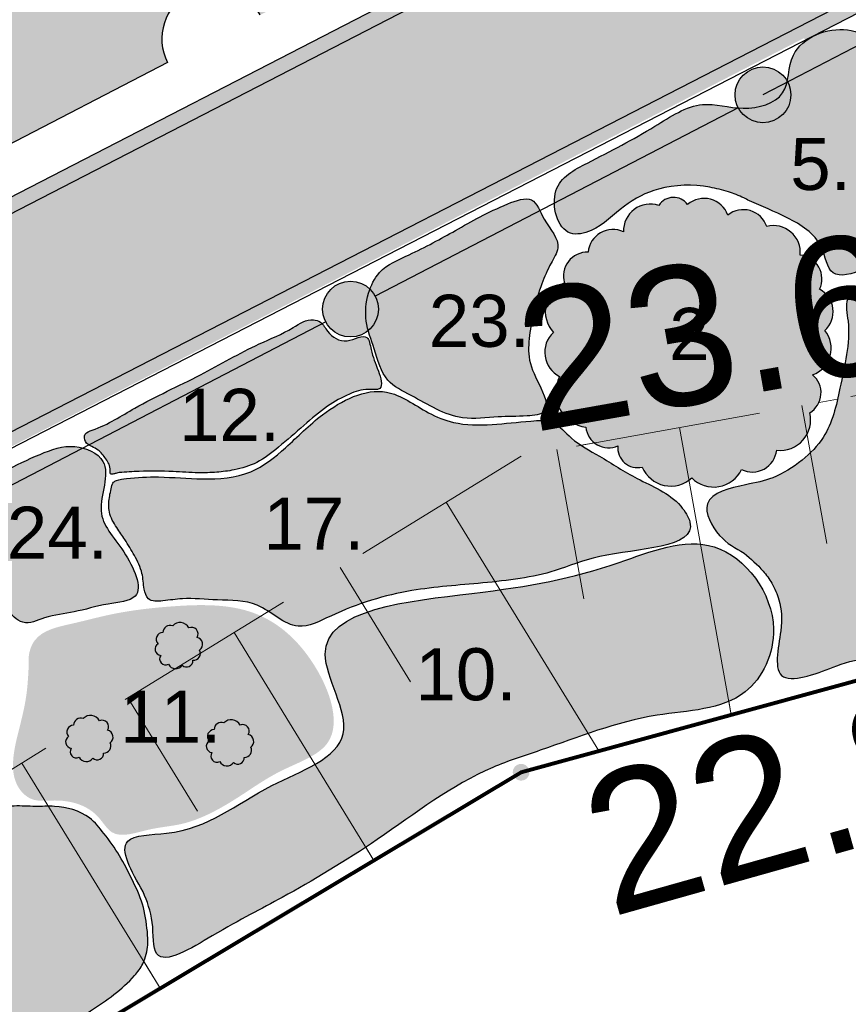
# Model space of a CAD drawing. Extents: x 5491059 to 5491327, y 5912942 to 5913063.
# Tile 32 of 49: x 5491208.62 to 5491213.08, y 5912999.72 to 5913005.02. Entities that reach past the tile are written whole.
import ezdxf

# ---------------------------------------------------------------- set-up
doc = ezdxf.new("R2010")
doc.units = 0
doc.linetypes.add('ACAD_ISO10W100', pattern=[18, 12, -3, 0, -3])
doc.linetypes.add('PRZER2-1', pattern=[1.5, 1, -0.5])
doc.layers.get('0').update_dxf_attribs({"linetype": 'CONTINUOUS'})
for name, color, linetype in [('AK_faszyna', 7, 'CONTINUOUS'), ('AK_nawierzchnie', 21, 'CONTINUOUS'), ('AK_ogordzenie', 7, 'CONTINUOUS'), ('AK_pomocnicza', 7, 'CONTINUOUS'), ('AK_rośliny', 7, 'CONTINUOUS')]:
    doc.layers.add(name, color=color, linetype=linetype)
for name, color, linetype, lineweight in [('GSPWPN', 7, 'CONTINUOUS', 13), ('GSPWPN_O', 7, 'CONTINUOUS', 13), ('GSSWWS', 141, 'CONTINUOUS', 18), ('GSSZSN', 7, 'CONTINUOUS', 18)]:
    doc.layers.add(name, color=color, linetype=linetype, lineweight=lineweight)
doc.styles.add('Arial', font='arial.ttf')
doc.styles.get("Standard").update_dxf_attribs({"font": 'txt.shx'})
doc.linetypes.add('OGRODZENIE2', pattern='A,6.35,-2.54,[132,ltypeshp.shx,S=2.54,R=0,X=-2.54,Y=0],-2.54,25.4', length=36.83)

# ---------------------------------------------------------------- blocks, each defined once
blk = doc.blocks.new('D_GSPWPN1')
blk.add_hatch(color=0).paths.add_polyline_path([(-0.045, 0), (-0.043467, -0.011647), (-0.038971, -0.0225), (-0.03182, -0.03182), (-0.0225, -0.038971), (-0.011647, -0.043467), (0, -0.045), (0.011647, -0.043467), (0.0225, -0.038971), (0.03182, -0.03182), (0.038971, -0.0225), (0.043467, -0.011647), (0.045, 0), (0.043467, 0.011647), (0.038971, 0.0225), (0.03182, 0.03182), (0.0225, 0.038971), (0.011647, 0.043467), (0, 0.045), (-0.011647, 0.043467), (-0.0225, 0.038971), (-0.03182, 0.03182), (-0.038971, 0.0225), (-0.043467, 0.011647)])
blk = doc.blocks.new('2')
at = {"linetype": 'Continuous', "lineweight": -3, "transparency": 33554534}
h = blk.add_hatch(color=97, dxfattribs=at)
h.dxf.hatch_style = 1
edge = h.paths.add_edge_path()
edge.add_line((5491222.5159, 5913012.815), (5491222.9739, 5913011.926))
edge.add_line((5491222.9739, 5913011.926), (5491221.828, 5913011.3356))
edge.add_arc((5491221.5794, 5913011.2075), 0.2797, 27.2589, 207.2589)
edge.add_line((5491221.3308, 5913011.0794), (5491218.8296, 5913009.7908))
edge.add_arc((5491218.581, 5913009.6627), 0.2797, 27.2589, 207.2589)
edge.add_line((5491218.3324, 5913009.5346), (5491215.8313, 5913008.2459))
edge.add_arc((5491215.5827, 5913008.1178), 0.2797, 27.2589, 207.2589)
edge.add_line((5491215.3341, 5913007.9898), (5491212.833, 5913006.7011))
edge.add_arc((5491212.5844, 5913006.573), 0.2797, 27.2589, 207.2589)
edge.add_line((5491212.3358, 5913006.4449), (5491209.8346, 5913005.1563))
edge.add_arc((5491209.586, 5913005.0282), 0.2797, 27.2589, 207.2589)
edge.add_line((5491209.3374, 5913004.9001), (5491206.8363, 5913003.6114))
edge.add_arc((5491206.5877, 5913003.4833), 0.2797, 27.2589, 207.2589)
edge.add_line((5491206.3391, 5913003.3553), (5491203.838, 5913002.0666))
edge.add_arc((5491203.5894, 5913001.9385), 0.2797, 27.2589, 207.2589)
edge.add_line((5491203.3408, 5913001.8104), (5491200.8396, 5913000.5218))
edge.add_arc((5491200.591, 5913000.3937), 0.2797, 27.2589, 207.2589)
edge.add_line((5491200.3424, 5913000.2656), (5491197.8413, 5912998.9769))
edge.add_arc((5491197.5927, 5912998.8488), 0.2797, 27.2589, 207.2589)
edge.add_line((5491197.3441, 5912998.7208), (5491196.4819, 5912998.2765))
edge.add_line((5491196.4819, 5912998.2765), (5491196.0239, 5912999.1655))
edge.add_line((5491196.0239, 5912999.1655), (5491198.3935, 5913000.3864))
edge.add_arc((5491198.6421, 5913000.5144), 0.2797, 207.2589, 387.2589)
edge.add_line((5491198.8907, 5913000.6425), (5491201.3918, 5913001.9312))
edge.add_arc((5491201.6404, 5913002.0593), 0.2797, 207.2589, 387.2589)
edge.add_line((5491201.889, 5913002.1874), (5491204.3902, 5913003.476))
edge.add_arc((5491204.6388, 5913003.6041), 0.2797, 207.2589, 387.2589)
edge.add_line((5491204.8874, 5913003.7322), (5491207.3885, 5913005.0209))
edge.add_arc((5491207.6371, 5913005.1489), 0.2797, 207.2589, 387.2589)
edge.add_line((5491207.8857, 5913005.277), (5491210.3868, 5913006.5657))
edge.add_arc((5491210.6354, 5913006.6938), 0.2797, 207.2589, 387.2589)
edge.add_line((5491210.884, 5913006.8219), (5491213.3852, 5913008.1105))
edge.add_arc((5491213.6338, 5913008.2386), 0.2797, 207.2589, 387.2589)
edge.add_line((5491213.8824, 5913008.3667), (5491216.3835, 5913009.6554))
edge.add_arc((5491216.6321, 5913009.7834), 0.2797, 207.2589, 387.2589)
edge.add_line((5491216.8807, 5913009.9115), (5491219.3818, 5913011.2002))
edge.add_arc((5491219.6304, 5913011.3283), 0.2797, 207.2589, 387.2589)
edge.add_line((5491219.879, 5913011.4564), (5491222.5159, 5913012.815))
at = {"layer": 'AK_nawierzchnie', "color": 18, "linetype": 'Continuous', "true_color": 0x000000}
blk.add_line((5491209.3374, 5913004.9001), (5491206.8363, 5913003.6114), dxfattribs=at)
blk.add_arc((5491209.586, 5913005.0282), 0.2797, 27.2589, 207.2589, dxfattribs=at)
blk = doc.blocks.new('1-flat-1')
at = {"layer": 'AK_nawierzchnie', "linetype": 'Continuous', "lineweight": -3, "true_color": 0xc7c8ca}
h = blk.add_hatch(color=9, dxfattribs=at)
h.dxf.hatch_style = 1
h.paths.add_polyline_path([(5491303.6142, 5913020.8845), (5491303.5776, 5913020.9557), (5491294.5364, 5913016.2965), (5491294.6118, 5913016.2453)])
h.paths.add_polyline_path([(5491304.1338, 5913019.8745), (5491304.0972, 5913019.9456), (5491295.5985, 5913015.576), (5491295.673, 5913015.5254)])
at = {"layer": 'AK_nawierzchnie', "linetype": 'Continuous', "lineweight": -3, "true_color": 0xc7c8ca, "transparency": 33554534}
h = blk.add_hatch(color=9, dxfattribs=at)
h.dxf.hatch_style = 1
h.paths.add_polyline_path([(5491295.9612, 5913015.6875), (5491295.8796, 5913015.7342), (5491283.2886, 5913009.2468, 0.339514), (5491283.1534, 5913008.5809), (5491283.6667, 5913007.6484), (5491283.7332, 5913007.6933), (5491283.2253, 5913008.616, -0.339514), (5491283.3411, 5913009.1865)])
h.paths.add_polyline_path([(5491294.8079, 5913016.3478), (5491294.7264, 5913016.3944), (5491282.0106, 5913009.8416, 0.334526), (5491281.1458, 5913006.8458), (5491281.5065, 5913006.1922), (5491281.5731, 5913006.2371), (5491281.2158, 5913006.8845, -0.331158), (5491282.0473, 5913009.7705)])
h.paths.add_polyline_path([(5491283.7332, 5913007.6933), (5491283.6667, 5913007.6484), (5491286.7956, 5913001.9641), (5491286.8675, 5913001.9992)])
h.paths.add_polyline_path([(5491281.5731, 5913006.2371), (5491281.5065, 5913006.1922), (5491284.4667, 5913000.8296), (5491284.5387, 5913000.8647)])
at = {"layer": 'AK_nawierzchnie', "linetype": 'Continuous', "lineweight": -3, "transparency": 33554534}
h = blk.add_hatch(color=254, dxfattribs=at)
h.dxf.hatch_style = 1
h.paths.add_polyline_path([(5491295.8296, 5913015.6948), (5491294.7613, 5913016.3237), (5491283.6114, 5913010.5767), (5491284.7753, 5913010.0112)])
h.paths.add_polyline_path([(5491283.1534, 5913008.5809, -0.339514), (5491283.2886, 5913009.2468), (5491284.7753, 5913010.0112), (5491283.6114, 5913010.5767), (5491282.0473, 5913009.7705, 0.331158), (5491281.2158, 5913006.8845), (5491281.9014, 5913005.6424), (5491284.1049, 5913006.8524)])
h.paths.add_polyline_path([(5491284.1049, 5913006.8524), (5491281.9014, 5913005.6424), (5491287.5028, 5912995.4948, 0.411705), (5491288.8552, 5912995.1024), (5491289.2943, 5912995.3415, 0.416845), (5491289.6899, 5912996.7059)])
at = {"layer": 'AK_nawierzchnie', "color": 18, "linetype": 'Continuous', "lineweight": -3, "true_color": 0x000000}
for p, q in [((5491306.1929, 5913022.3034), (5491282.0106, 5913009.8416)), ((5491306.2277, 5913022.2313), (5491282.0473, 5913009.7705)), ((5491304.1811, 5913019.9887), (5491283.2886, 5913009.2468)), ((5491304.2177, 5913019.9176), (5491283.3411, 5913009.1865))]:
    blk.add_line(p, q, dxfattribs=at)

msp = doc.modelspace()

# ---------------------------------------------------------------- hatches: boundary and pattern name
at = {"layer": 'AK_ogordzenie', "linetype": 'Continuous', "lineweight": -3, "true_color": 0x6a473c, "transparency": 33554597}
h = msp.add_hatch(color=17, dxfattribs=at)
h.dxf.hatch_style = 1
edge = h.paths.add_edge_path()
edge.add_arc((5491212.62102, 5913004.61259), 0.15, 0.56788, 360.56788)
h = msp.add_hatch(color=17, dxfattribs=at)
h.dxf.hatch_style = 1
edge = h.paths.add_edge_path()
edge.add_arc((5491210.40227, 5913003.46057), 0.15, 0.56788, 360.56788)
at = {"layer": 'AK_rośliny', "linetype": 'Continuous', "lineweight": -3, "true_color": 0xb0946f, "transparency": 33554534}
h = msp.add_hatch(color=33, dxfattribs=at)
h.dxf.hatch_style = 1
edge = h.paths.add_edge_path()
edge.add_spline(control_points=[(5491212.54782, 5913004.04309), (5491212.61557, 5913004.01413), (5491212.75727, 5913003.95358), (5491212.94413, 5913003.84479), (5491212.97367, 5913003.61125), (5491213.20069, 5913003.67949), (5491213.44455, 5913003.84397), (5491213.22279, 5913004.19622), (5491213.26501, 5913004.49665), (5491213.41255, 5913004.74847), (5491213.2374, 5913004.89732), (5491213.03992, 5913005.00345), (5491212.74118, 5913004.88954), (5491212.77243, 5913004.5868), (5491212.50854, 5913004.51668), (5491212.2744, 5913004.59761), (5491211.9961, 5913004.40983), (5491211.74355, 5913004.28006), (5491211.45208, 5913004.13133), (5491211.52867, 5913003.83625), (5491211.7428, 5913003.88731), (5491211.86195, 5913004.02055), (5491212.07716, 5913004.13042), (5491212.27985, 5913004.13193), (5491212.43102, 5913004.09404), (5491212.50177, 5913004.06742), (5491212.5378, 5913004.04838), (5491212.54782, 5913004.04309)], knot_values=[0, 0, 0, 0, 0.2230088, 0.4664342, 0.6156975, 0.7813365, 1.0253435, 1.4065711, 1.7466695, 1.9578524, 2.156664, 2.3256402, 2.6459532, 2.8571361, 3.0853394, 3.3039254, 3.5853886, 3.9988743, 4.2250105, 4.4650531, 4.5772779, 4.7988326, 5.0043603, 5.2803198, 5.383822, 5.4720541, 5.5060512, 5.5060512, 5.5060512, 5.5060512], degree=3, periodic=0)
at = {"layer": 'AK_rośliny', "linetype": 'Continuous', "lineweight": -3, "true_color": 0xf1e19b, "transparency": 33554534}
h = msp.add_hatch(color=41, dxfattribs=at)
h.dxf.hatch_style = 1
edge = h.paths.add_edge_path()
edge.add_spline(control_points=[(5491212.51932, 5913002.14864), (5491212.47329, 5913002.17418), (5491212.37564, 5913002.22837), (5491212.26095, 5913002.45596), (5491212.51213, 5913002.51402), (5491212.68493, 5913002.54699), (5491212.83151, 5913002.64044), (5491212.98269, 5913002.79137), (5491213.02917, 5913003.00525), (5491213.07298, 5913003.21463), (5491213.09074, 5913003.37168), (5491213.05349, 5913003.5122), (5491213.17103, 5913003.60563), (5491213.34017, 5913003.66614), (5491213.61463, 5913003.65263), (5491213.95224, 5913003.62822), (5491214.23291, 5913003.83946), (5491214.52898, 5913003.98026), (5491214.83785, 5913004.08348), (5491215.22395, 5913004.24841), (5491215.73378, 5913003.73198), (5491216.61679, 5913003.91299), (5491217.40789, 5913004.17147), (5491217.93408, 5913003.59179), (5491217.35855, 5913003.49072), (5491217.02499, 5913003.19618), (5491217.12197, 5913002.87742), (5491217.06855, 5913002.71761), (5491217.00928, 5913002.64347), (5491216.79743, 5913002.57935), (5491216.36299, 5913002.45548), (5491215.61973, 5913002.25444), (5491214.60446, 5913001.95881), (5491213.73904, 5913001.65642), (5491213.08408, 5913001.57968), (5491212.88257, 5913001.48575), (5491212.65775, 5913001.45222), (5491212.72605, 5913001.71872), (5491212.72092, 5913001.87533), (5491212.67365, 5913001.98354), (5491212.61149, 5913002.06971), (5491212.55522, 5913002.11789), (5491212.51932, 5913002.14864)], knot_values=[0, 0, 0, 0, 0.1623416, 0.3444562, 0.5735172, 0.7249074, 0.9087148, 1.0756969, 1.3545626, 1.5396394, 1.7187956, 1.8382398, 1.9241773, 2.1289815, 2.376531, 2.7416974, 3.1025953, 3.3880208, 3.7218928, 4.108563, 4.5042225, 5.6437285, 6.5386521, 6.8844936, 7.3023625, 7.7682533, 8.0968319, 8.1884981, 8.2673034, 8.3702298, 8.8340321, 9.6413826, 10.6701352, 12.003326, 12.4148124, 12.5823525, 12.711031, 12.958897, 13.1253949, 13.2224043, 13.3024298, 13.4434606, 13.4434606, 13.4434606, 13.4434606], degree=3, periodic=0)
at = {"layer": 'AK_rośliny', "linetype": 'OGRODZENIE2', "lineweight": -3, "true_color": 0xe5c3d9, "transparency": 33554534}
h = msp.add_hatch(color=254, dxfattribs=at)
edge = h.paths.add_edge_path()
edge.add_spline(control_points=[(5491211.38605, 5913003.45631), (5491211.40062, 5913003.50373), (5491211.42706, 5913003.58977), (5491211.47182, 5913003.69702), (5491211.54883, 5913003.8158), (5491211.44207, 5913003.92151), (5491211.39072, 5913004.08043), (5491211.17159, 5913004.00049), (5491210.98153, 5913003.89025), (5491210.75043, 5913003.7637), (5491210.55892, 5913003.685), (5491210.48878, 5913003.53962), (5491210.47563, 5913003.39146), (5491210.53636, 5913003.24073), (5491210.57702, 5913003.06956), (5491210.7783, 5913002.97546), (5491210.96196, 5913002.8527), (5491211.18942, 5913002.88548), (5491211.32331, 5913002.8818), (5491211.49145, 5913002.89768), (5491211.41006, 5913003.07174), (5491211.35147, 5913003.19034), (5491211.3643, 5913003.31471), (5491211.37597, 5913003.39786), (5491211.3829, 5913003.43806), (5491211.38605, 5913003.45631)], knot_values=[0, 0, 0, 0, 0.1478035, 0.268156, 0.3584203, 0.5306164, 0.6538055, 0.7825583, 1.0982427, 1.3794467, 1.5655736, 1.6914976, 1.8416699, 1.9973427, 2.1806664, 2.3307075, 2.6322981, 2.8231243, 2.9797246, 3.0758197, 3.2253471, 3.381527, 3.5135748, 3.5802729, 3.635742, 3.635742, 3.635742, 3.635742], degree=3, periodic=0)
at = {"layer": 'AK_rośliny', "linetype": 'OGRODZENIE2', "lineweight": -3, "true_color": 0x6da56f, "transparency": 33554534}
h = msp.add_hatch(color=115, dxfattribs=at)
edge = h.paths.add_edge_path()
edge.add_arc((5491211.81399, 5913003.75475), 0.13398, 64.94035, 174.94035)
edge.add_arc((5491211.67501, 5913003.63959), 0.12709, 87.5118, 197.5118)
edge.add_arc((5491211.61688, 5913003.44709), 0.16665, 112.23729, 222.23729)
edge.add_arc((5491211.59342, 5913003.22816), 0.14634, 133.06705, 243.06705)
edge.add_arc((5491211.69315, 5913003.01113), 0.18722, 152.46213, 262.46213)
edge.add_arc((5491211.78943, 5913002.83598), 0.12129, 184.94517, 294.94517)
edge.add_arc((5491211.94638, 5913002.71456), 0.10642, 173.82107, 283.82107)
edge.add_arc((5491212.12548, 5913002.67537), 0.16652, 202.65886, 312.65886)
edge.add_arc((5491212.35596, 5913002.66904), 0.16531, 224.63199, 334.63199)
edge.add_arc((5491212.56376, 5913002.71632), 0.13176, 243.67438, 353.67437)
edge.add_arc((5491212.71308, 5913002.8647), 0.16393, 263.56885, 373.56885)
edge.add_arc((5491212.80862, 5913003.01039), 0.12479, 300.75783, 410.75783)
edge.add_arc((5491212.83714, 5913003.24919), 0.15083, 289.52771, 399.5277)
edge.add_arc((5491212.8618, 5913003.44654), 0.13666, 312.1303, 422.1303)
edge.add_arc((5491212.80909, 5913003.62279), 0.12911, 334.5713, 444.5713)
edge.add_arc((5491212.6775, 5913003.7651), 0.14446, 354.52254, 464.52254)
edge.add_arc((5491212.51531, 5913003.86222), 0.13301, 18.73745, 128.73745)
edge.add_arc((5491212.30359, 5913003.919), 0.1368, 20.08141, 130.08141)
edge.add_arc((5491212.13982, 5913003.96667), 0.09476, 36.9845, 146.9845)
edge.add_arc((5491212.01533, 5913003.88082), 0.14467, 71.86282, 181.86282)
at = {"layer": 'AK_rośliny', "linetype": 'OGRODZENIE2', "lineweight": -3, "true_color": 0x6a9529, "transparency": 33554534}
h = msp.add_hatch(color=67, dxfattribs=at)
edge = h.paths.add_edge_path()
edge.add_spline(control_points=[(5491209.15817, 5913002.58149), (5491209.19387, 5913002.58388), (5491209.2902, 5913002.59034), (5491209.43266, 5913002.58907), (5491209.57146, 5913002.57861), (5491209.68149, 5913002.58202), (5491209.7875, 5913002.59492), (5491209.90604, 5913002.63072), (5491210.02538, 5913002.72493), (5491210.14722, 5913002.83135), (5491210.26756, 5913002.93602), (5491210.38794, 5913003.0037), (5491210.47759, 5913003.03479), (5491210.58684, 5913003.01882), (5491210.54644, 5913003.15162), (5491210.51498, 5913003.2152), (5491210.49732, 5913003.34321), (5491210.37508, 5913003.26263), (5491210.28383, 5913003.3224), (5491210.25068, 5913003.39035), (5491210.17598, 5913003.41563), (5491210.06824, 5913003.33888), (5491209.86394, 5913003.25874), (5491209.58794, 5913003.09459), (5491209.27303, 5913002.95658), (5491209.09045, 5913002.83322), (5491208.96801, 5913002.79502), (5491208.97113, 5913002.74221), (5491209.00875, 5913002.72104), (5491209.05302, 5913002.70148), (5491209.08787, 5913002.6539), (5491209.11413, 5913002.61409), (5491209.10685, 5913002.57081), (5491209.12954, 5913002.57387), (5491209.14345, 5913002.57803), (5491209.15358, 5913002.58041), (5491209.15817, 5913002.58149)], knot_values=[0, 0, 0, 0, 0.1073019, 0.2896215, 0.4267558, 0.5246582, 0.6192018, 0.7472024, 0.8895358, 1.0699055, 1.2339353, 1.3685719, 1.474496, 1.5344594, 1.6285336, 1.7514518, 1.8191654, 1.9266923, 2.0436815, 2.1059058, 2.1453271, 2.2623813, 2.46445, 2.8217707, 3.2179405, 3.4761768, 3.5198503, 3.5581518, 3.6022956, 3.6412185, 3.7035444, 3.7717005, 3.7888477, 3.8059509, 3.8227213, 3.8366648, 3.8366648, 3.8366648, 3.8366648], degree=3, periodic=0)
at = {"layer": 'AK_rośliny', "linetype": 'Continuous', "lineweight": -3, "true_color": 0xd19cc7, "transparency": 33554534}
h = msp.add_hatch(color=9, dxfattribs=at)
h.dxf.hatch_style = 1
edge = h.paths.add_edge_path()
edge.add_spline(control_points=[(5491209.12137, 5913002.52109), (5491209.11524, 5913002.49659), (5491209.10284, 5913002.44707), (5491209.09818, 5913002.36233), (5491209.14129, 5913002.28842), (5491209.19278, 5913002.21531), (5491209.2416, 5913002.13575), (5491209.28611, 5913002.04622), (5491209.28766, 5913001.96644), (5491209.31032, 5913001.88548), (5491209.40658, 5913001.89159), (5491209.52262, 5913001.91039), (5491209.69547, 5913001.89098), (5491209.91795, 5913001.8995), (5491210.09587, 5913001.70713), (5491210.38659, 5913001.86215), (5491210.70418, 5913001.95756), (5491211.11491, 5913001.98413), (5491211.47186, 5913002.02835), (5491211.78624, 5913002.17414), (5491212.32521, 5913002.17337), (5491212.1459, 5913002.46455), (5491211.95133, 5913002.53327), (5491211.75979, 5913002.66442), (5491211.59786, 5913002.74607), (5491211.50127, 5913002.86611), (5491211.33795, 5913002.85838), (5491211.16665, 5913002.83526), (5491210.97361, 5913002.836), (5491210.78702, 5913002.91215), (5491210.57053, 5913003.08083), (5491210.25924, 5913002.92074), (5491210.06832, 5913002.72235), (5491209.8642, 5913002.55756), (5491209.61251, 5913002.54082), (5491209.39156, 5913002.562), (5491209.23573, 5913002.5553), (5491209.1544, 5913002.54454), (5491209.12797, 5913002.53223), (5491209.12304, 5913002.52392), (5491209.12137, 5913002.52109)], knot_values=[0, 0, 0, 0, 0.076038, 0.153704, 0.2463662, 0.3238969, 0.4235013, 0.5279241, 0.613877, 0.6702163, 0.7487349, 0.8541949, 1.0432327, 1.259098, 1.5064937, 1.6901954, 2.14781, 2.5310116, 2.9254973, 3.1776149, 3.6966029, 3.7963355, 4.073486, 4.3085318, 4.4889693, 4.6191577, 4.7364082, 4.9457326, 5.1544636, 5.2982022, 5.5498393, 5.9140169, 6.1810839, 6.4091025, 6.6712973, 6.9070028, 7.0808132, 7.135515, 7.1543711, 7.1640841, 7.1640841, 7.1640841, 7.1640841], degree=3, periodic=0)
at = {"layer": 'AK_rośliny', "linetype": 'Continuous', "lineweight": -3, "true_color": 0xefeee5, "transparency": 33554534}
h = msp.add_hatch(color=7, dxfattribs=at)
h.dxf.hatch_style = 1
edge = h.paths.add_edge_path()
edge.add_spline(control_points=[(5491208.40038, 5913002.47348), (5491208.37144, 5913002.44202), (5491208.3041, 5913002.3688), (5491208.17806, 5913002.2186), (5491208.31797, 5913002.0712), (5491208.4695, 5913002.02749), (5491208.5311, 5913001.90387), (5491208.57721, 5913001.8103), (5491208.65814, 5913001.75722), (5491208.77097, 5913001.81403), (5491208.92636, 5913001.82777), (5491209.07489, 5913001.87831), (5491209.31875, 5913001.89554), (5491209.18562, 5913002.18476), (5491209.00224, 5913002.35502), (5491209.14601, 5913002.64165), (5491208.90648, 5913002.74857), (5491208.72486, 5913002.67803), (5491208.55635, 5913002.60166), (5491208.44784, 5913002.52455), (5491208.40694, 5913002.48054), (5491208.40038, 5913002.47348)], knot_values=[0, 0, 0, 0, 0.1325596, 0.3084796, 0.4919786, 0.6134442, 0.7783226, 0.8730902, 0.9276908, 1.0470801, 1.2096356, 1.3970642, 1.5482212, 1.7944979, 2.0458711, 2.3127435, 2.482402, 2.6743967, 2.887991, 3.0392583, 3.0681683, 3.0681683, 3.0681683, 3.0681683], degree=3, periodic=0)
at = {"layer": 'AK_rośliny', "linetype": 'Continuous', "lineweight": -3, "true_color": 0x94b55e, "transparency": 33554534}
h = msp.add_hatch(color=73, dxfattribs=at)
h.dxf.hatch_style = 1
edge = h.paths.add_edge_path()
edge.add_spline(control_points=[(5491209.28706, 5913000.32673), (5491209.3078, 5913000.27594), (5491209.34917, 5913000.1746), (5491209.32703, 5912999.88731), (5491209.7384, 5913000.14423), (5491210.06633, 5913000.30711), (5491210.59794, 5913000.62599), (5491211.01523, 5913000.95715), (5491211.54773, 5913001.12496), (5491211.97501, 5913001.30218), (5491212.53768, 5913001.30346), (5491212.77163, 5913001.80121), (5491212.39105, 5913002.31347), (5491211.72544, 5913002.03456), (5491211.14894, 5913001.92946), (5491210.0305, 5913001.82864), (5491210.52036, 5913001.10608), (5491209.87202, 5913000.8896), (5491209.6064, 5913000.6276), (5491209.11128, 5913000.63653), (5491209.22311, 5913000.43943), (5491209.28706, 5913000.32673)], knot_values=[0, 0, 0, 0, 0.1717087, 0.3426392, 0.6559029, 1.0857217, 1.6841061, 2.4157988, 2.687389, 3.3433036, 3.8329889, 4.2050167, 4.7487889, 5.2675576, 6.0767621, 6.9308396, 7.3699207, 7.8436368, 8.4659214, 8.6792029, 8.9640272, 8.9640272, 8.9640272, 8.9640272], degree=3, periodic=0)
at = {"layer": 'AK_rośliny', "linetype": 'Continuous', "lineweight": -3, "true_color": 0xaad095, "transparency": 33554534}
h = msp.add_hatch(color=253, dxfattribs=at)
h.dxf.hatch_style = 1
edge = h.paths.add_edge_path()
edge.add_spline(control_points=[(5491208.67145, 5913001.54416), (5491208.66863, 5913001.48941), (5491208.6626, 5913001.37236), (5491208.62247, 5913001.21362), (5491208.58334, 5913001.05673), (5491208.5838, 5913000.91211), (5491208.68707, 5913000.80549), (5491208.85494, 5913000.83142), (5491209.02618, 5913000.78242), (5491209.12718, 5913000.59963), (5491209.31708, 5913000.67191), (5491209.54884, 5913000.68582), (5491209.79161, 5913000.82543), (5491210.02519, 5913000.99148), (5491210.40902, 5913001.11766), (5491210.2135, 5913001.62003), (5491209.86887, 5913001.87857), (5491209.46859, 5913001.86991), (5491209.14921, 5913001.83251), (5491208.91001, 5913001.76738), (5491208.70567, 5913001.72871), (5491208.66781, 5913001.60046), (5491208.67078, 5913001.55457), (5491208.67145, 5913001.54416)], knot_values=[0, 0, 0, 0, 0.1641899, 0.3509992, 0.4879089, 0.6538083, 0.7585159, 0.8845498, 1.1360116, 1.2448059, 1.4437105, 1.622427, 1.9732853, 2.232683, 2.5214968, 3.0024624, 3.3952648, 3.8125898, 4.1451636, 4.3572267, 4.5812757, 4.6883308, 4.7197334, 4.7197334, 4.7197334, 4.7197334], degree=3, periodic=0)
at = {"layer": 'AK_rośliny', "linetype": 'Continuous', "lineweight": -3, "true_color": 0x9e247b, "transparency": 33554534}
h = msp.add_hatch(color=224, dxfattribs=at)
h.dxf.hatch_style = 1
edge = h.paths.add_edge_path()
edge.add_arc((5491209.43219, 5913001.72136), 0.03891, 69.67239, 179.67239)
edge.add_arc((5491209.39302, 5913001.6858), 0.03579, 89.57149, 223.53699)
edge.add_arc((5491209.38442, 5913001.63225), 0.03371, 120.98194, 264.48693)
edge.add_arc((5491209.40852, 5913001.57993), 0.03316, 145.51091, 296.90909)
edge.add_arc((5491209.46182, 5913001.56954), 0.04283, 206.60392, 325.38087)
edge.add_arc((5491209.52057, 5913001.57048), 0.03452, 227.09348, 363.42528)
edge.add_arc((5491209.557, 5913001.61008), 0.03758, 266.98592, 387.16033)
edge.add_arc((5491209.56807, 5913001.6582), 0.0382, 305.83676, 436.86288)
edge.add_arc((5491209.57675, 5913001.6954), 0.00000000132, 135, 225)
edge.add_arc((5491209.5469, 5913001.71401), 0.03518, 328.06677, 474.01404)
edge.add_arc((5491209.48501, 5913001.72133), 0.05365, 27.54979, 137.10545)
h = msp.add_hatch(color=224, dxfattribs=at)
h.dxf.hatch_style = 1
edge = h.paths.add_edge_path()
edge.add_arc((5491208.95128, 5913001.22219), 0.03891, 69.67239, 179.67239)
edge.add_arc((5491208.91211, 5913001.18663), 0.03579, 89.57149, 223.53699)
edge.add_arc((5491208.90351, 5913001.13308), 0.03371, 120.98194, 264.48693)
edge.add_arc((5491208.92761, 5913001.08075), 0.03316, 145.51091, 296.90909)
edge.add_arc((5491208.98091, 5913001.07037), 0.04283, 206.60392, 325.38087)
edge.add_arc((5491209.03966, 5913001.07131), 0.03452, 227.09348, 363.42528)
edge.add_arc((5491209.07609, 5913001.11091), 0.03758, 266.98592, 387.16033)
edge.add_arc((5491209.08716, 5913001.15903), 0.0382, 305.83676, 436.86288)
edge.add_arc((5491209.09584, 5913001.19623), 0.00000000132, 135, 225)
edge.add_arc((5491209.06598, 5913001.21483), 0.03518, 328.06677, 474.01404)
edge.add_arc((5491209.0041, 5913001.22216), 0.05365, 27.54979, 137.10545)
h = msp.add_hatch(color=224, dxfattribs=at)
h.dxf.hatch_style = 1
edge = h.paths.add_edge_path()
edge.add_arc((5491209.70766, 5913001.19887), 0.03891, 69.67239, 179.67239)
edge.add_arc((5491209.66849, 5913001.1633), 0.03579, 89.57149, 223.53699)
edge.add_arc((5491209.6599, 5913001.10976), 0.03371, 120.98194, 264.48693)
edge.add_arc((5491209.68399, 5913001.05743), 0.03316, 145.51091, 296.90909)
edge.add_arc((5491209.73729, 5913001.04704), 0.04283, 206.60392, 325.38087)
edge.add_arc((5491209.79604, 5913001.04799), 0.03452, 227.09348, 363.42528)
edge.add_arc((5491209.83247, 5913001.08758), 0.03758, 266.98592, 387.16033)
edge.add_arc((5491209.84354, 5913001.1357), 0.0382, 305.83676, 436.86288)
edge.add_arc((5491209.85223, 5913001.1729), 0.00000000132, 135, 225)
edge.add_arc((5491209.82237, 5913001.19151), 0.03518, 328.06677, 474.01404)
edge.add_arc((5491209.76048, 5913001.19883), 0.05365, 27.54979, 137.10545)
at = {"layer": 'AK_rośliny', "linetype": 'Continuous', "lineweight": -3, "true_color": 0x8690cb, "transparency": 33554534}
h = msp.add_hatch(color=153, dxfattribs=at)
h.dxf.hatch_style = 1
edge = h.paths.add_edge_path()
edge.add_spline(control_points=[(5491209.3038, 5912999.99219), (5491209.29833, 5912999.97453), (5491209.28512, 5912999.93188), (5491209.19527, 5912999.81444), (5491208.89948, 5912999.61821), (5491208.41745, 5912999.28464), (5491208.03077, 5912999.13587), (5491207.65669, 5912998.86965), (5491207.6257, 5912999.05647), (5491207.6471, 5912999.22844), (5491207.50081, 5912999.43973), (5491207.34727, 5912999.66312), (5491207.11048, 5912999.69014), (5491206.98925, 5912999.7196), (5491206.87511, 5912999.68974), (5491206.87716, 5912999.79428), (5491207.02505, 5912999.82912), (5491207.16328, 5912999.92024), (5491207.34226, 5913000.05238), (5491207.40814, 5913000.25251), (5491207.53737, 5913000.39895), (5491207.54286, 5913000.52392), (5491207.61395, 5913000.61079), (5491207.7392, 5913000.57943), (5491207.88844, 5913000.5583), (5491208.06719, 5913000.55461), (5491208.20247, 5913000.67228), (5491208.33099, 5913000.70299), (5491208.45794, 5913000.7692), (5491208.57682, 5913000.79431), (5491208.70393, 5913000.78382), (5491208.84104, 5913000.7922), (5491208.98576, 5913000.75358), (5491209.08368, 5913000.63231), (5491209.16258, 5913000.52354), (5491209.22822, 5913000.39406), (5491209.29006, 5913000.26078), (5491209.30814, 5913000.13905), (5491209.31474, 5913000.0483), (5491209.30697, 5913000.00844), (5491209.3038, 5912999.99219)], knot_values=[0, 0, 0, 0, 0.0551434, 0.1331907, 0.4355096, 1.1205673, 1.7928864, 1.9755625, 2.0952571, 2.2266067, 2.5212569, 2.8099729, 3.0002252, 3.1852366, 3.2319119, 3.2748386, 3.4183582, 3.6172004, 3.7964392, 4.0617027, 4.2300364, 4.3597736, 4.4230631, 4.5358784, 4.6970478, 4.9043021, 5.0283749, 5.2175985, 5.292431, 5.4575956, 5.5723554, 5.6734851, 5.872115, 5.9862788, 6.1329094, 6.2761177, 6.4210053, 6.5707248, 6.6426443, 6.6921154, 6.6921154, 6.6921154, 6.6921154], degree=3, periodic=0)

# ---------------------------------------------------------------- linework, layer by layer
at = {"color": 251, "linetype": 'Continuous', "lineweight": 0, "true_color": 0x636466}
for p, q in [((5491212.48569, 5913004.54232, -0.02), (5491212.4879, 5913004.54347, -0.02)), ((5491212.92235, 5913002.95904, -0.02), (5491213.0217, 5913002.97696, -0.02)), ((5491211.64297, 5913002.72826, -0.02), (5491211.71393, 5913002.74106, -0.02)), ((5491211.32, 5913000.97, -0.02), (5491216.98, 5913002.52, -0.02)), ((5491212.45, 5913001.27945, -0.02), (5491216.98, 5913002.52, -0.02)), ((5491209.91973, 5913001.8093, -0.02), (5491209.95992, 5913001.83401, -0.02)), ((5491212.43677, 5913001.35277, -0.02), (5491212.45, 5913001.27945, -0.02)), ((5491206.02, 5912997.8, -0.02), (5491211.32, 5913000.97, -0.02)), ((5491210.52812, 5913000.49637, -0.02), (5491210.48445, 5913000.56742, -0.02)), ((5491209.37887, 5912999.80898, -0.02), (5491210.52812, 5913000.49637, -0.02)), ((5491209.28846, 5912999.95608, -0.02), (5491209.37887, 5912999.80898, -0.02))]:
    msp.add_line(p, q, dxfattribs=at)
at = {"layer": 'AK_faszyna', "color": 39, "linetype": 'ACAD_ISO10W100', "lineweight": 80, "true_color": 0x5a3624, "transparency": 33554559}
for p, q in [((5491211.32, 5913000.97, -0.02), (5491216.98, 5913002.52, -0.02)), ((5491206.02, 5912997.8, -0.02), (5491211.32, 5913000.97, -0.02))]:
    msp.add_line(p, q, dxfattribs=at)
at = {"layer": 'AK_ogordzenie', "linetype": 'Continuous', "lineweight": -3}
for p, q in [((5491214.70664, 5913005.69549, -0.02), (5491212.62102, 5913004.61259, -0.02)), ((5491212.4879, 5913004.54347, -0.02), (5491210.5354, 5913003.52969, -0.02)), ((5491210.26915, 5913003.39145, -0.02), (5491208.18353, 5913002.30854, -0.02))]:
    msp.add_line(p, q, dxfattribs=at)
for centre in [(5491212.62102, 5913004.61259, -0.02), (5491210.40227, 5913003.46057, -0.02)]:
    msp.add_circle(centre, 0.15, dxfattribs=at)
at = {"layer": 'AK_pomocnicza', "linetype": 'Continuous', "lineweight": -3}
for points in [[(5491212.54782, 5913004.04309, -0.02), (5491212.75104, 5913003.95123, -0.02), (5491212.9349, 5913003.7917, -0.02), (5491212.9978, 5913003.65633, -0.02), (5491213.1623, 5913003.67567, -0.02), (5491213.351, 5913003.83037, -0.02), (5491213.26875, 5913004.20262, -0.02), (5491213.30262, 5913004.54103, -0.02), (5491213.36068, 5913004.74407, -0.02), (5491213.23004, 5913004.89394, -0.02), (5491213.07521, 5913004.96162, -0.02), (5491212.7849, 5913004.82626, -0.02), (5491212.72684, 5913004.62321, -0.02), (5491212.51395, 5913004.54103, -0.02), (5491212.29622, 5913004.56037, -0.02), (5491212.03979, 5913004.44434, -0.02), (5491211.67691, 5913004.24613, -0.02), (5491211.50756, 5913004.09626, -0.02), (5491211.58498, 5913003.86905, -0.02), (5491211.69626, 5913003.88355, -0.02), (5491211.87528, 5913004.01408, -0.02), (5491212.05914, 5913004.10593, -0.02), (5491212.33493, 5913004.1156, -0.02), (5491212.4354, 5913004.09074, -0.02), (5491212.51758, 5913004.05861, -0.02), (5491212.54782, 5913004.04309, -0.02)], [(5491212.51932, 5913002.14864, -0.02), (5491212.38764, 5913002.24358, -0.02), (5491212.32248, 5913002.41364, -0.02), (5491212.52747, 5913002.51586, -0.02), (5491212.67402, 5913002.55382, -0.02), (5491212.83143, 5913002.64873, -0.02), (5491212.94542, 5913002.77076, -0.02), (5491213.03515, 5913003.03479, -0.02), (5491213.07043, 5913003.21648, -0.02), (5491213.07857, 5913003.39545, -0.02), (5491213.07688, 5913003.51488, -0.02), (5491213.13767, 5913003.57562, -0.02), (5491213.32873, 5913003.64938, -0.02), (5491213.57625, 5913003.65372, -0.02), (5491213.941, 5913003.67107, -0.02), (5491214.25881, 5913003.84208, -0.02), (5491214.515, 5913003.96791, -0.02), (5491214.82765, 5913004.08505, -0.02), (5491215.20543, 5913004.16749, -0.02), (5491215.54645, 5913003.96686, -0.02), (5491216.68587, 5913003.95298, -0.02), (5491217.58063, 5913003.93541, -0.02), (5491217.78824, 5913003.65882, -0.02), (5491217.41915, 5913003.4629, -0.02), (5491217.09228, 5913003.13092, -0.02), (5491217.09228, 5913002.80234, -0.02), (5491217.06176, 5913002.71591, -0.02), (5491217.0107, 5913002.65588, -0.02), (5491216.91608, 5913002.61537, -0.02), (5491216.47042, 5913002.48691, -0.02), (5491215.69228, 5913002.27171, -0.02), (5491214.70571, 5913001.98015, -0.02), (5491213.42039, 5913001.62611, -0.02), (5491213.01742, 5913001.54281, -0.02), (5491212.85933, 5913001.48733, -0.02), (5491212.7307, 5913001.48386, -0.02), (5491212.71615, 5913001.7313, -0.02), (5491212.7068, 5913001.89753, -0.02), (5491212.66824, 5913001.98655, -0.02), (5491212.6217, 5913002.05165, -0.02), (5491212.51932, 5913002.14864, -0.02)], [(5491211.38605, 5913003.45631, -0.02), (5491211.43191, 5913003.59682, -0.02), (5491211.48082, 5913003.70678, -0.02), (5491211.51751, 5913003.78926, -0.02), (5491211.44414, 5913003.94504, -0.02), (5491211.37544, 5913004.04729, -0.02), (5491211.24839, 5913004.0264, -0.02), (5491210.96695, 5913003.88339, -0.02), (5491210.71769, 5913003.75324, -0.02), (5491210.55847, 5913003.65683, -0.02), (5491210.49942, 5913003.54561, -0.02), (5491210.48719, 5913003.39593, -0.02), (5491210.52999, 5913003.24626, -0.02), (5491210.60336, 5913003.07826, -0.02), (5491210.72871, 5913002.99578, -0.02), (5491211.00556, 5913002.87616, -0.02), (5491211.19632, 5913002.88104, -0.02), (5491211.35284, 5913002.88593, -0.02), (5491211.44578, 5913002.91037, -0.02), (5491211.41643, 5913003.05699, -0.02), (5491211.36263, 5913003.20361, -0.02), (5491211.36752, 5913003.33556, -0.02), (5491211.37688, 5913003.4016, -0.02), (5491211.38605, 5913003.45631, -0.02)], [(5491209.12137, 5913002.52109, -0.02), (5491209.10529, 5913002.44678, -0.02), (5491209.10529, 5913002.36911, -0.02), (5491209.14478, 5913002.28528, -0.02), (5491209.18797, 5913002.2209, -0.02), (5491209.23979, 5913002.13584, -0.02), (5491209.28051, 5913002.03968, -0.02), (5491209.29285, 5913001.95462, -0.02), (5491209.31506, 5913001.90284, -0.02), (5491209.39279, 5913001.89174, -0.02), (5491209.49766, 5913001.90284, -0.02), (5491209.68659, 5913001.89651, -0.02), (5491209.90055, 5913001.86787, -0.02), (5491210.12079, 5913001.75517, -0.02), (5491210.29609, 5913001.81009, -0.02), (5491210.73285, 5913001.94665, -0.02), (5491211.11382, 5913001.98793, -0.02), (5491211.5027, 5913002.05423, -0.02), (5491211.74304, 5913002.13037, -0.02), (5491212.22813, 5913002.31488, -0.02), (5491212.1783, 5913002.40127, -0.02), (5491211.94415, 5913002.54955, -0.02), (5491211.742, 5913002.66948, -0.02), (5491211.59039, 5913002.76731, -0.02), (5491211.48932, 5913002.84937, -0.02), (5491211.37245, 5913002.85883, -0.02), (5491211.16398, 5913002.8399, -0.02), (5491210.95558, 5913002.85151, -0.02), (5491210.8216, 5913002.90357, -0.02), (5491210.59566, 5913003.01435, -0.02), (5491210.2524, 5913002.89272, -0.02), (5491210.05282, 5913002.71524, -0.02), (5491209.86523, 5913002.58563, -0.02), (5491209.60578, 5913002.54774, -0.02), (5491209.37029, 5913002.55771, -0.02), (5491209.19666, 5913002.54974, -0.02), (5491209.14308, 5913002.53874, -0.02), (5491209.12687, 5913002.5291, -0.02), (5491209.12137, 5913002.52109, -0.02)], [(5491208.40038, 5913002.47348, -0.02), (5491208.31141, 5913002.37522, -0.02), (5491208.22711, 5913002.22081, -0.02), (5491208.3395, 5913002.07576, -0.02), (5491208.44721, 5913002.01961, -0.02), (5491208.54087, 5913001.88392, -0.02), (5491208.59238, 5913001.80437, -0.02), (5491208.63921, 5913001.7763, -0.02), (5491208.75629, 5913001.79969, -0.02), (5491208.91551, 5913001.83245, -0.02), (5491209.09815, 5913001.87456, -0.02), (5491209.24332, 5913001.91667, -0.02), (5491209.18244, 5913002.1553, -0.02), (5491209.06068, 5913002.37522, -0.02), (5491209.07005, 5913002.64193, -0.02), (5491208.92019, 5913002.72147, -0.02), (5491208.73287, 5913002.67936, -0.02), (5491208.54087, 5913002.58578, -0.02), (5491208.42029, 5913002.49444, -0.02), (5491208.40038, 5913002.47348, -0.02)], [(5491209.28706, 5913000.32673, -0.02), (5491209.33597, 5913000.16213, -0.02), (5491209.36103, 5912999.99305, -0.02), (5491209.65879, 5913000.09038, -0.02), (5491210.03548, 5913000.29738, -0.02), (5491210.54649, 5913000.60871, -0.02), (5491211.16733, 5913000.99592, -0.02), (5491211.42284, 5913001.08799, -0.02), (5491212.05114, 5913001.27632, -0.02), (5491212.52445, 5913001.40188, -0.02), (5491212.67779, 5913001.74083, -0.02), (5491212.35929, 5913002.18156, -0.02), (5491211.84725, 5913002.09827, -0.02), (5491211.05537, 5913001.9317, -0.02), (5491210.2662, 5913001.60511, -0.02), (5491210.363, 5913001.17683, -0.02), (5491209.97971, 5913000.89845, -0.02), (5491209.41264, 5913000.64219, -0.02), (5491209.20376, 5913000.59909, -0.02), (5491209.28706, 5913000.32673, -0.02)], [(5491209.3038, 5912999.99219, -0.02), (5491209.28495, 5912999.94037, -0.02), (5491209.2404, 5912999.87629, -0.02), (5491209.00455, 5912999.68715, -0.02), (5491208.42735, 5912999.31817, -0.02), (5491207.83766, 5912998.99525, -0.02), (5491207.66699, 5912998.93013, -0.02), (5491207.63285, 5912999.04486, -0.02), (5491207.63082, 5912999.17619, -0.02), (5491207.50052, 5912999.44046, -0.02), (5491207.30021, 5912999.64838, -0.02), (5491207.1153, 5912999.69317, -0.02), (5491206.93054, 5912999.70288, -0.02), (5491206.88387, 5912999.70288, -0.02), (5491206.87998, 5912999.74563, -0.02), (5491206.99667, 5912999.82919, -0.02), (5491207.16986, 5912999.92688, -0.02), (5491207.30599, 5913000.04347, -0.02), (5491207.43835, 5913000.27335, -0.02), (5491207.52586, 5913000.41715, -0.02), (5491207.56281, 5913000.54151, -0.02), (5491207.6056, 5913000.58815, -0.02), (5491207.7184, 5913000.58621, -0.02), (5491207.87787, 5913000.56289, -0.02), (5491208.08402, 5913000.58426, -0.02), (5491208.18904, 5913000.65033, -0.02), (5491208.36407, 5913000.72223, -0.02), (5491208.43214, 5913000.75332, -0.02), (5491208.59356, 5913000.7883, -0.02), (5491208.7083, 5913000.78636, -0.02), (5491208.80943, 5913000.78636, -0.02), (5491208.99808, 5913000.72417, -0.02), (5491209.07587, 5913000.64062, -0.02), (5491209.15996, 5913000.5205, -0.02), (5491209.22727, 5913000.39409, -0.02), (5491209.28283, 5913000.26028, -0.02), (5491209.30945, 5913000.11295, -0.02), (5491209.31152, 5913000.04106, -0.02), (5491209.3038, 5912999.99219, -0.02)]]:
    msp.add_spline(points, degree=3, dxfattribs=at)
at = {"layer": 'AK_rośliny', "linetype": 'Continuous', "lineweight": -3, "elevation": -0.02}
for points in [[(5491211.87073, 5913003.87611, 0.5205671), (5491211.68053, 5913003.76656, 0.5205671), (5491211.55381, 5913003.60135, 0.5205671), (5491211.4935, 5913003.33507, 0.5205671), (5491211.52714, 5913003.09769, 0.5205671), (5491211.66859, 5913002.82553, 0.5205671), (5491211.84058, 5913002.72601, 0.5205671), (5491211.97181, 5913002.61122, 0.5205671), (5491212.23832, 5913002.55291, 0.5205671), (5491212.50533, 5913002.59822, 0.5205671), (5491212.69472, 5913002.7018, 0.5205671), (5491212.87243, 5913002.90316, 0.5205671), (5491212.88756, 5913003.10704, 0.5205671), (5491212.95348, 5913003.34518, 0.5205671), (5491212.92569, 5913003.56735, 0.5205671), (5491212.8213, 5913003.75131, 0.5205671), (5491212.64127, 5913003.90495, 0.5205671), (5491212.43208, 5913003.96597, 0.5205671), (5491212.21551, 5913004.02367, 0.5205671), (5491212.06036, 5913004.0183, 0.5205671), (5491211.87073, 5913003.87611, 0.5205671)], [(5491209.4457, 5913001.75784, 0.5205671), (5491209.39328, 5913001.72158, 0.5205671), (5491209.39328, 5913001.72158, 0.6616691), (5491209.36707, 5913001.66115, 0.5205671), (5491209.36707, 5913001.66115, 0.7232476), (5491209.38119, 5913001.5987, 0.5205671), (5491209.38119, 5913001.5987, 0.7770654), (5491209.42353, 5913001.55036, 0.5205671), (5491209.42353, 5913001.55036, 0.5702566), (5491209.49707, 5913001.5452, 0.5205671), (5491209.49707, 5913001.5452, 0.676617), (5491209.55502, 5913001.57255, 0.5205671), (5491209.55502, 5913001.57255, 0.5783653), (5491209.59043, 5913001.62723, 0.5205671), (5491209.59043, 5913001.62723, 0.6433828), (5491209.57675, 5913001.6954, 0.5205671), (5491209.57675, 5913001.6954, 0.7396051), (5491209.53258, 5913001.74614, 0.5205671), (5491209.53258, 5913001.74614, 0.5181053), (5491209.4457, 5913001.75784)], [(5491208.96479, 5913001.25867, 0.5205671), (5491208.91237, 5913001.22241, 0.5205671), (5491208.91237, 5913001.22241, 0.6616691), (5491208.88616, 5913001.16198, 0.5205671), (5491208.88616, 5913001.16198, 0.7232476), (5491208.90028, 5913001.09953, 0.5205671), (5491208.90028, 5913001.09953, 0.7770654), (5491208.94262, 5913001.05119, 0.5205671), (5491208.94262, 5913001.05119, 0.5702566), (5491209.01616, 5913001.04603, 0.5205671), (5491209.01616, 5913001.04603, 0.676617), (5491209.07411, 5913001.07338, 0.5205671), (5491209.07411, 5913001.07338, 0.5783653), (5491209.10952, 5913001.12806, 0.5205671), (5491209.10952, 5913001.12806, 0.6433828), (5491209.09584, 5913001.19623, 0.5205671), (5491209.09584, 5913001.19623, 0.7396051), (5491209.05167, 5913001.24697, 0.5205671), (5491209.05167, 5913001.24697, 0.5181053), (5491208.96479, 5913001.25867)], [(5491209.72118, 5913001.23535, 0.5205671), (5491209.66876, 5913001.19909, 0.5205671), (5491209.66876, 5913001.19909, 0.6616691), (5491209.64255, 5913001.13865, 0.5205671), (5491209.64255, 5913001.13865, 0.7232476), (5491209.65666, 5913001.07621, 0.5205671), (5491209.65666, 5913001.07621, 0.7770654), (5491209.699, 5913001.02786, 0.5205671), (5491209.699, 5913001.02786, 0.5702566), (5491209.77254, 5913001.02271, 0.5205671), (5491209.77254, 5913001.02271, 0.676617), (5491209.83049, 5913001.05005, 0.5205671), (5491209.83049, 5913001.05005, 0.5783653), (5491209.86591, 5913001.10474, 0.5205671), (5491209.86591, 5913001.10474, 0.6433828), (5491209.85223, 5913001.1729, 0.5205671), (5491209.85223, 5913001.1729, 0.7396051), (5491209.80805, 5913001.22365, 0.5205671), (5491209.80805, 5913001.22365, 0.5181053), (5491209.72118, 5913001.23535)]]:
    msp.add_lwpolyline(points, format="xyb", dxfattribs=at)
at = {"layer": 'AK_rośliny', "linetype": 'Continuous', "lineweight": -3}
msp.add_spline([(5491209.15817, 5913002.58149, -0.02), (5491209.2653, 5913002.58766, -0.02), (5491209.44761, 5913002.58663, -0.02), (5491209.58461, 5913002.58046, -0.02), (5491209.68246, 5913002.58355, -0.02), (5491209.7762, 5913002.5959, -0.02), (5491209.89774, 5913002.63604, -0.02), (5491210.0144, 5913002.71758, -0.02), (5491210.15139, 5913002.83491, -0.02), (5491210.27912, 5913002.93783, -0.02), (5491210.39654, 5913003.00369, -0.02), (5491210.49955, 5913003.02839, -0.02), (5491210.55929, 5913003.03354, -0.02), (5491210.55209, 5913003.12734, -0.02), (5491210.51294, 5913003.24386, -0.02), (5491210.49028, 5913003.30767, -0.02), (5491210.38419, 5913003.29017, -0.02), (5491210.27913, 5913003.34163, -0.02), (5491210.23998, 5913003.39, -0.02), (5491210.2029, 5913003.40338, -0.02), (5491210.09372, 5913003.36118, -0.02), (5491209.91179, 5913003.27324, -0.02), (5491209.59536, 5913003.10726, -0.02), (5491209.24202, 5913002.9281, -0.02), (5491209.01261, 5913002.80954, -0.02), (5491208.97503, 5913002.78729, -0.02), (5491208.97606, 5913002.749, -0.02), (5491209.01024, 5913002.72106, -0.02), (5491209.04441, 5913002.70243, -0.02), (5491209.08584, 5913002.65587, -0.02), (5491209.10964, 5913002.592, -0.02), (5491209.11127, 5913002.57493, -0.02), (5491209.12836, 5913002.57412, -0.02), (5491209.14463, 5913002.57819, -0.02), (5491209.15817, 5913002.58149, -0.02)], degree=3, dxfattribs=at)
at = {"layer": 'GSSWWS', "color": 252, "linetype": 'Continuous', "lineweight": 18, "true_color": 0x939598, "elevation": 10.06}
msp.add_lwpolyline([(5491207.66, 5912988.8), (5491209.36, 5912988.05), (5491214.92, 5912987.7), (5491218.27, 5912986.6), (5491227.48, 5912987.34), (5491229.29, 5912988.44), (5491229.81, 5912991.17), (5491228.58, 5912993.41), (5491223.98, 5912998.65), (5491221.52, 5913001.15), (5491216.98, 5913002.52), (5491211.32, 5913000.97), (5491206.02, 5912997.8), (5491204.48, 5912996.04), (5491205.61, 5912992.1)], close=True, dxfattribs=at)
at = {"layer": 'GSSZSN', "color": 251, "linetype": 'PRZER2-1', "lineweight": 18, "true_color": 0x636466, "elevation": 10.06}
for points in [[(5491207.31, 5912987.84), (5491209.07, 5912986.94), (5491214.73, 5912986.69), (5491217.75, 5912985.25), (5491227.94, 5912985.72), (5491231.16, 5912987.34), (5491231.59, 5912990.97), (5491230.24, 5912993.96), (5491224.86, 5912998.84), (5491222.76, 5913002.47), (5491217.03, 5913003.7), (5491211.32, 5913002.67), (5491204.91, 5912998.73), (5491202.83, 5912996.12), (5491204.78, 5912991.64)], [(5491207.66, 5912988.8), (5491209.36, 5912988.05), (5491214.92, 5912987.7), (5491218.27, 5912986.6), (5491227.48, 5912987.34), (5491229.29, 5912988.44), (5491229.81, 5912991.17), (5491228.58, 5912993.41), (5491223.98, 5912998.65), (5491221.52, 5913001.15), (5491216.98, 5913002.52), (5491211.32, 5913000.97), (5491206.02, 5912997.8), (5491204.48, 5912996.04), (5491205.61, 5912992.1)]]:
    msp.add_lwpolyline(points, close=True, dxfattribs=at)
at = {"layer": 'GSSZSN', "color": 251, "linetype": 'Continuous', "lineweight": 18, "true_color": 0x636466, "elevation": 10.06}
for points in [[(5491212.83034, 5913002.94244), (5491212.96432, 5913002.19972)], [(5491212.45, 5913001.27945), (5491212.17146, 5913002.82359)], [(5491211.51258, 5913002.70474), (5491211.65714, 5913001.90333)], [(5491211.73833, 5913001.08456), (5491210.91633, 5913002.42188)], [(5491210.34595, 5913002.07129), (5491210.72435, 5913001.45567)], [(5491210.52812, 5913000.49637), (5491209.77557, 5913001.72069)], [(5491209.20519, 5913001.3701), (5491209.57934, 5913000.76139)], [(5491209.37887, 5912999.80898), (5491208.63481, 5913001.01951)]]:
    msp.add_lwpolyline(points, dxfattribs=at)

# ---------------------------------------------------------------- block references
at = {"layer": 'AK_nawierzchnie', "color": 18, "true_color": 0x000000}
msp.add_blockref('1-flat-1', (-82.82151, -10.61609, -0.02), dxfattribs=at)
at = {"layer": 'AK_rośliny', "color": 18, "linetype": 'Continuous', "true_color": 0x000000}
msp.add_blockref('2', (0.08123, -0.11423, 10.04), dxfattribs=at)
at = {"layer": 'GSPWPN', "color": 252, "linetype": 'Continuous', "lineweight": 13, "true_color": 0x939598}
for p in [(5491211.32, 5913002.67, 10.08), (5491211.32, 5913000.97, 10.08)]:
    msp.add_blockref('D_GSPWPN1', p, dxfattribs=at)

# ---------------------------------------------------------------- texts
at = {"layer": 'AK_rośliny', "linetype": 'Continuous', "lineweight": -3, "char_height": 0.28, "attachment_point": 1}
for s, width, gutter_width, insert in [('{\\fArial|b0|i0|c238|p34;5. }', 1.6045325, 1.18226, (5491212.7675, 5913004.38109, -0.02)), ('{\\fArial|b0|i0|c238|p34;23. }', 1.6045325, 1.18226, (5491210.82322, 5913003.53765, -0.02)), ('{\\fArial|b0|i0|c238|p34;2}', 2.4022266, 1.77002, (5491212.11603, 5913003.46714, -0.02)), ('{\\fArial|b0|i0|c238|p34;12. }', 1.6045325, 1.18226, (5491209.47967, 5913003.03191, -0.02)), ('{\\fArial|b0|i0|c238|p34;17.}', 1.6045325, 1.18226, (5491209.93333, 5913002.44735, -0.02)), ('{\\fArial|b0|i0|c238|p34;24. }', 1.6045325, 1.18226, (5491208.5535, 5913002.39804, -0.02)), ('{\\fArial|b0|i0|c238|p34;10.}', 1.6045325, 1.18226, (5491210.75155, 5913001.63699, 10.04)), ('{\\fArial|b0|i0|c238|p34;11. }', 1.6045325, 1.18226, (5491209.16348, 5913001.40864, -0.02))]:
    msp.add_mtext_dynamic_manual_height_columns(s, width=width, gutter_width=gutter_width, heights=[0], dxfattribs=dict(at, insert=insert))
at = {"layer": 'GSPWPN_O', "color": 251, "linetype": 'Continuous', "lineweight": 0, "true_color": 0x636466, "style": 'Arial'}
for s, rotation, p in [('23.6', 10.05026, (5491211.38284, 5913002.79729)), ('22.8', 15.72942, (5491211.80004, 5913000.18926))]:
    msp.add_text(s, height=0.75, rotation=rotation, dxfattribs=at).set_placement(p)

doc.saveas('drawing.dxf')
